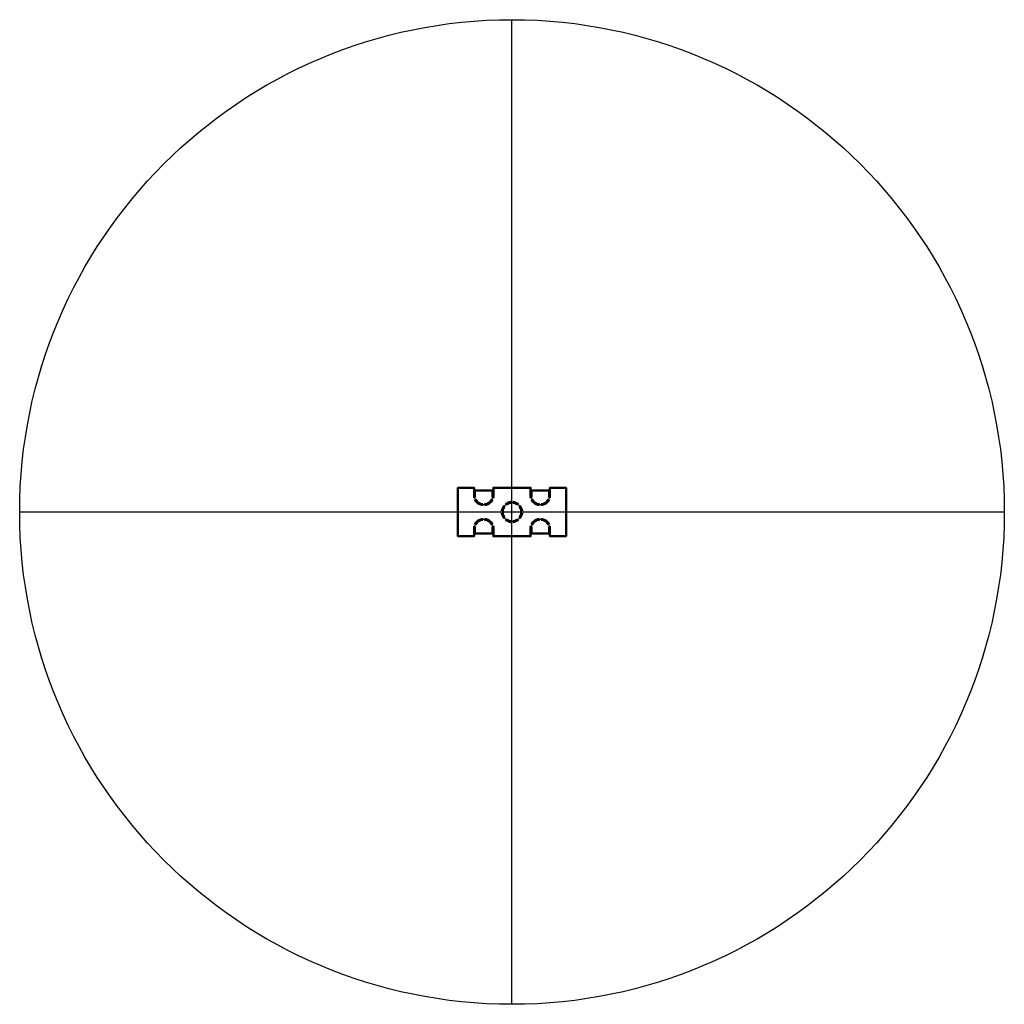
# Model space of a CAD drawing. Header units: millimetres. Extents: x -610 to 610, y -610 to 610.
import ezdxf

# ---------------------------------------------------------------- set-up
doc = ezdxf.new("R2010")
doc.units = ezdxf.units.MM
doc.layers.add('E-LITE-EQPM', color=7, linetype='Continuous', lineweight=50)

# ---------------------------------------------------------------- blocks, each defined once
blk = doc.blocks.new('MANI - MANI_dwg-467315-_3D_')
at = {"layer": 'E-LITE-EQPM'}
for p, q in [((-67, 29.8, -68.2), (-67, -29.8, -68.2)), ((67, -29.8, -68.2), (67, 29.8, -68.2)), ((-46.6, 17.4, -68.2), (-45.6, 17.7, -68.2)), ((-45, 15.8, -68.2), (-45.9, 15.5, -68.2)), ((-24.1, 15.5, -68.2), (-25, 15.8, -68.2)), ((-24.4, 17.7, -68.2), (-23.4, 17.4, -68.2)), ((-1, 11.5, -68.2), (-1, 12.5, -68.2)), ((1, 12.5, -68.2), (1, 11.5, -68.2)), ((23.4, 17.4, -68.2), (24.4, 17.7, -68.2)), ((25, 15.8, -68.2), (24.1, 15.5, -68.2)), ((45.9, 15.5, -68.2), (45, 15.8, -68.2)), ((45.6, 17.7, -68.2), (46.6, 17.4, -68.2)), ((-36, 8.6, -68.2), (-36, 9.6, -68.2)), ((-34, 9.6, -68.2), (-34, 8.6, -68.2)), ((-12.5, 1, -68.2), (-11.5, 1, -68.2)), ((-8.8, 7.4, -68.2), (-9.5, 8.1, -68.2)), ((-8.1, 9.5, -68.2), (-7.4, 8.8, -68.2)), ((7.4, 8.8, -68.2), (8.1, 9.5, -68.2)), ((9.5, 8.1, -68.2), (8.8, 7.4, -68.2)), ((11.5, 1, -68.2), (12.5, 1, -68.2)), ((34, 8.6, -68.2), (34, 9.6, -68.2)), ((36, 9.6, -68.2), (36, 8.6, -68.2)), ((-36, -9.6, -68.2), (-36, -8.6, -68.2)), ((-34, -8.6, -68.2), (-34, -9.6, -68.2)), ((-11.5, -1, -68.2), (-12.5, -1, -68.2)), ((-9.5, -8.1, -68.2), (-8.8, -7.4, -68.2)), ((-7.4, -8.8, -68.2), (-8.1, -9.5, -68.2)), ((-1, -12.5, -68.2), (-1, -11.5, -68.2)), ((1, -11.5, -68.2), (1, -12.5, -68.2)), ((8.1, -9.5, -68.2), (7.4, -8.8, -68.2)), ((8.8, -7.4, -68.2), (9.5, -8.1, -68.2)), ((12.5, -1, -68.2), (11.5, -1, -68.2)), ((34, -9.6, -68.2), (34, -8.6, -68.2)), ((36, -8.6, -68.2), (36, -9.6, -68.2)), ((-45.6, -17.7, -68.2), (-46.6, -17.4, -68.2)), ((-45.9, -15.5, -68.2), (-45, -15.8, -68.2)), ((-25, -15.8, -68.2), (-24.1, -15.5, -68.2)), ((-23.4, -17.4, -68.2), (-24.4, -17.7, -68.2)), ((24.4, -17.7, -68.2), (23.4, -17.4, -68.2)), ((24.1, -15.5, -68.2), (25, -15.8, -68.2)), ((45, -15.8, -68.2), (45.9, -15.5, -68.2)), ((46.6, -17.4, -68.2), (45.6, -17.7, -68.2))]:
    blk.add_line(p, q, dxfattribs=at)
for points in [[(-66.8, 30, -68.2), (-47, 30, -68.2), (-47, 28, -68.2), (-47, 26.5, -68.2), (-47, 26.5, -68.2), (-47, 20.5, -68.2)], [(-46, 20.5, -68.2), (-46, 26.5, -68.2), (-24, 26.5, -68.2), (-24, 20.5, -68.2)], [(-23, 20.5, -68.2), (-23, 26.5, -68.2), (-23, 26.5, -68.2), (-23, 28, -68.2), (-23, 30, -68.2), (23, 30, -68.2), (23, 28, -68.2), (23, 26.5, -68.2), (23, 26.5, -68.2), (23, 20.5, -68.2)], [(24, 20.5, -68.2), (24, 26.5, -68.2), (46, 26.5, -68.2), (46, 20.5, -68.2)], [(47, 20.5, -68.2), (47, 26.5, -68.2), (47, 26.5, -68.2), (47, 28, -68.2), (47, 30, -68.2), (66.8, 30, -68.2)], [(-47, -20.5, -68.2), (-47, -26.5, -68.2), (-47, -26.5, -68.2), (-47, -28, -68.2), (-47, -30, -68.2), (-66.8, -30, -68.2)], [(-24, -20.5, -68.2), (-24, -26.5, -68.2), (-46, -26.5, -68.2), (-46, -20.5, -68.2)], [(23, -20.5, -68.2), (23, -26.5, -68.2), (23, -26.5, -68.2), (23, -28, -68.2), (23, -30, -68.2), (-23, -30, -68.2), (-23, -28, -68.2), (-23, -26.5, -68.2), (-23, -26.5, -68.2), (-23, -20.5, -68.2)], [(46, -20.5, -68.2), (46, -26.5, -68.2), (24, -26.5, -68.2), (24, -20.5, -68.2)], [(66.8, -30, -68.2), (47, -30, -68.2), (47, -28, -68.2), (47, -26.5, -68.2), (47, -26.5, -68.2), (47, -20.5, -68.2)]]:
    blk.add_polyline3d(points, dxfattribs=at)
for centre, radius, start, end in [((-35, 20.5, -68.2), 12, 180, 195.2198), ((-35, 20.5, -68.2), 11, 180, 194.7841), ((-35, 20.5, -68.2), 12, 204.7802, 265.2198), ((-35, 20.5, -68.2), 11, 205.2159, 264.7841), ((-35, 20.5, -68.2), 11, 275.2159, 334.7841), ((-35, 20.5, -68.2), 12, 274.7802, 335.2198), ((-34.5, 20.5, -68.2), 10.5, 344.8618, 0.3541), ((-35, 20.5, -68.2), 12, 344.7802, 0), ((-0.2, 0.5, -68.2), 12, 93.8152, 131.1848), ((0, 0, -68.2), 12.5, 49.5886, 85.4114), ((35, 20.5, -68.2), 12, 180, 195.2198), ((34.5, 20.5, -68.2), 10.5, 179.6459, 195.1382), ((35, 20.5, -68.2), 12, 204.7802, 265.2198), ((35, 20.5, -68.2), 11, 205.2159, 264.7841), ((35, 20.5, -68.2), 11, 275.2159, 334.7841), ((35, 20.5, -68.2), 12, 274.7802, 335.2198), ((35, 20.5, -68.2), 11, 345.2159, 0), ((35, 20.5, -68.2), 12, 344.7802, 0), ((0, 0, -68.2), 12.5, 139.5886, 175.4114), ((0, 0, -68.2), 11.5, 139.9885, 175.0115), ((-0.2, 0.5, -68.2), 11, 94.1649, 130.8351), ((0, 0, -68.2), 11.5, 49.9885, 85.0115), ((0, 0, -68.2), 11.5, 4.9885, 40.0115), ((0, 0, -68.2), 12.5, 4.5886, 40.4114), ((-35, -20.5, -68.2), 12, 94.7802, 155.2198), ((-35, -20.5, -68.2), 11, 95.2159, 154.7841), ((-35, -20.5, -68.2), 12, 24.7802, 85.2198), ((-35, -20.5, -68.2), 11, 25.2159, 84.7841), ((0, 0, -68.2), 12.5, 184.5886, 220.4114), ((0, 0, -68.2), 11.5, 184.9885, 220.0115), ((0, 0, -68.2), 12.5, 229.5886, 265.4114), ((0, 0, -68.2), 11.5, 229.9885, 265.0115), ((0.2, -0.5, -68.2), 11, 274.1649, 310.8351), ((0, 0, -68.2), 12.5, 274.5886, 310.4114), ((0, 0, -68.2), 11.5, 319.9885, 355.0115), ((0, 0, -68.2), 12.5, 319.5886, 355.4114), ((35, -20.5, -68.2), 12, 94.7802, 155.2198), ((35, -20.5, -68.2), 11, 95.2159, 154.7841), ((35, -20.5, -68.2), 12, 24.7802, 85.2198), ((35, -20.5, -68.2), 11, 25.2159, 84.7841), ((-35, -20.5, -68.2), 12, 164.7802, 180), ((-35, -20.5, -68.2), 11, 165.2159, 180), ((-34.5, -20.5, -68.2), 10.5, 359.6459, 15.1382), ((-35, -20.5, -68.2), 12, 0, 15.2198), ((35, -20.5, -68.2), 12, 164.7802, 180), ((34.5, -20.5, -68.2), 10.5, 164.8618, 180.3541), ((35, -20.5, -68.2), 11, 0, 14.7841), ((35, -20.5, -68.2), 12, 0, 15.2198)]:
    blk.add_arc(centre, radius, start, end, dxfattribs=at)
for centre, major_axis in [((-66.8, 29.8, -68.2), (-0.141, 0.141)), ((66.8, 29.8, -68.2), (0.141, 0.141)), ((-66.8, -29.8, -68.2), (-0.141, -0.141)), ((66.8, -29.8, -68.2), (0.141, -0.141))]:
    blk.add_ellipse(centre, major_axis=major_axis, ratio=0.999695, start_param=5.497939, end_param=7.068431, dxfattribs=at)
blk = doc.blocks.new('MANI - MANI-467653-_3D_')
blk.add_blockref('MANI - MANI_dwg-467315-_3D_', (0, 0, 70))

msp = doc.modelspace()

# ---------------------------------------------------------------- linework, layer by layer
at = {"lineweight": 30}
for p, q in [((0, -609.6), (0, 609.6)), ((-609.6, 0), (609.6, 0))]:
    msp.add_line(p, q, dxfattribs=at)
msp.add_circle((0, 0), 609.6, dxfattribs=at)

# ---------------------------------------------------------------- block references
at = {"layer": 'E-LITE-EQPM'}
msp.add_blockref('MANI - MANI-467653-_3D_', (0, 0, -70), dxfattribs=at)

doc.saveas('drawing.dxf')
